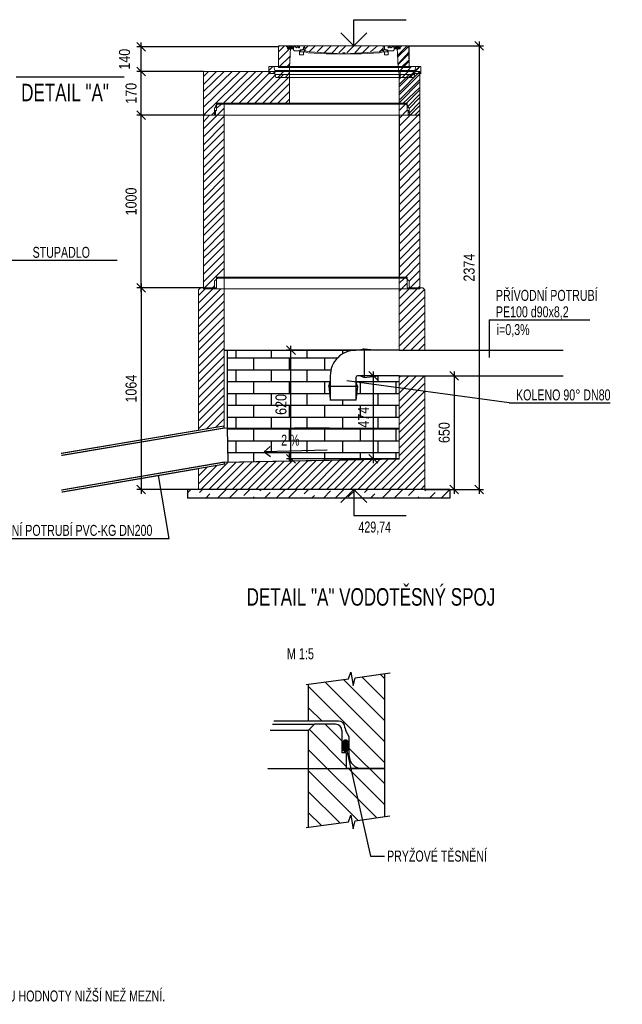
# Model space of a CAD drawing. Header units: millimetres. Extents: x 1 to 467423, y 3 to 105000.
# Tile 5 of 40: x 286337 to 289783, y 67142 to 72773. Entities that reach past the tile are written whole.
import ezdxf

# ---------------------------------------------------------------- set-up
doc = ezdxf.new("R2010")
doc.units = ezdxf.units.MM
doc.linetypes.add('DASHED', pattern=[0.75, 0.5, -0.25])
doc.layers.get('Defpoints').update_dxf_attribs({"color": 6, "lineweight": 5})
doc.layers.add('KOTY', color=7, linetype='Continuous')
doc.layers.add('Popis', color=9, linetype='Continuous', lineweight=9)
doc.layers.add('SRAFY', color=7, linetype='Continuous', lineweight=20)
doc.styles.add('ROMANS', font='ARIALN.TTF')
doc.dimstyles.new('STAVEB', dxfattribs={"dimscale": 25, "dimtxt": 2.5, "dimasz": 2, "dimexe": 1, "dimexo": 0, "dimgap": 1, "dimtad": 1, "dimdec": 0, "dimzin": 0, "dimdsep": 46, "dimtxsty": 'ROMANS', "dimblk1": 'OBLIQUE', "dimblk2": 'OBLIQUE', "dimsah": 1, "dimcen": 0, "dimdle": 1, "dimadec": 0, "dimazin": 0, "dimtfac": 0.09, "dimtdec": 0, "dimtmove": 2, "dimatfit": 3, "dimldrblk": 'OBLIQUE', "dimfxl": 1, "dimtolj": 1, "dimtzin": 0, "dimarcsym": 0})
pattern_1 = [(0, (42718.25, 4723.32), (0, 67.7418), []), (90, (42718.25, 4723.32), (-101.6, 67.7418), [67.7418, -67.7418])]

# ---------------------------------------------------------------- blocks, each defined once
blk = doc.blocks.new('_Oblique')
at = {"color": 0, "linetype": 'ByBlock', "lineweight": -2}
blk.add_line((-0.5, -0.5), (0.5, 0.5), dxfattribs=at)
blk = doc.blocks.new('*D51')
at = {"layer": 'Defpoints', "color": 0, "transparency": 16777216}
for p in [(288653.7, 70736.6), (288653.7, 70086.8), (288821.6, 70086.8)]:
    blk.add_point(p, dxfattribs=at)
at = {"layer": 'KOTY', "color": 0, "lineweight": -2, "transparency": 16777216}
for p, q in [((288653.7, 70736.6), (288846.6, 70736.6)), ((288821.6, 70761.6), (288821.6, 70061.8)), ((288653.7, 70086.8), (288846.6, 70086.8))]:
    blk.add_line(p, q, dxfattribs=at)
at = {"layer": 'KOTY', "color": 0, "lineweight": -2, "transparency": 16777216, "xscale": 50, "yscale": 50, "zscale": 50}
for p, rotation in [((288821.6, 70736.6), 90), ((288821.6, 70086.8), 270)]:
    blk.add_blockref('_Oblique', p, dxfattribs=dict(at, rotation=rotation))
at = {"layer": 'KOTY', "color": 0, "transparency": 16777216, "insert": (288764.7, 70411.7), "char_height": 62.5, "attachment_point": 5, "rotation": 90, "style": 'ROMANS'}
blk.add_mtext('\\A1;650', dxfattribs=at)
blk = doc.blocks.new('*D52')
at = {"layer": 'Defpoints', "color": 0, "transparency": 16777216}
for p in [(288563.3, 72623.5), (288653.7, 70086.8), (288963.9, 70086.8)]:
    blk.add_point(p, dxfattribs=at)
at = {"layer": 'KOTY', "color": 0, "lineweight": -2, "transparency": 16777216}
for p, q in [((288963.9, 72648.5), (288963.9, 70061.8)), ((288563.3, 72623.5), (288988.9, 72623.5)), ((288653.7, 70086.8), (288988.9, 70086.8))]:
    blk.add_line(p, q, dxfattribs=at)
at = {"layer": 'KOTY', "color": 0, "lineweight": -2, "transparency": 16777216, "xscale": 50, "yscale": 50, "zscale": 50}
for p, rotation in [((288963.9, 72623.5), 90), ((288963.9, 70086.8), 270)]:
    blk.add_blockref('_Oblique', p, dxfattribs=dict(at, rotation=rotation))
at = {"layer": 'KOTY', "color": 0, "transparency": 16777216, "insert": (288907, 71355.2), "char_height": 62.5, "attachment_point": 5, "rotation": 90, "style": 'ROMANS'}
blk.add_mtext('\\A1;2374', dxfattribs=at)
blk = doc.blocks.new('*D53')
at = {"layer": 'Defpoints', "color": 0, "transparency": 16777216}
for p in [(287388.2, 71239.3), (287030.7, 70086.8), (287388.2, 70086.8)]:
    blk.add_point(p, dxfattribs=at)
at = {"layer": 'KOTY', "color": 0, "lineweight": -2, "transparency": 16777216}
for p, q in [((287388.2, 71239.3), (287005.7, 71239.3)), ((287030.7, 71264.3), (287030.7, 70061.8)), ((287388.2, 70086.8), (287005.7, 70086.8))]:
    blk.add_line(p, q, dxfattribs=at)
at = {"layer": 'KOTY', "color": 0, "lineweight": -2, "transparency": 16777216, "xscale": 50, "yscale": 50, "zscale": 50}
for p, rotation in [((287030.7, 71239.3), 90), ((287030.7, 70086.8), 270)]:
    blk.add_blockref('_Oblique', p, dxfattribs=dict(at, rotation=rotation))
at = {"layer": 'KOTY', "color": 0, "transparency": 16777216, "insert": (286973.8, 70663.1), "char_height": 62.5, "attachment_point": 5, "rotation": 90, "style": 'ROMANS'}
blk.add_mtext('\\A1;1064', dxfattribs=at)
blk = doc.blocks.new('*D54')
at = {"layer": 'Defpoints', "color": 0, "transparency": 16777216}
for p in [(287030.7, 72228), (287398.4, 72228), (287388.2, 71239.3)]:
    blk.add_point(p, dxfattribs=at)
at = {"layer": 'KOTY', "color": 0, "lineweight": -2, "transparency": 16777216}
for p, q in [((287030.7, 71214.3), (287030.7, 72253)), ((287398.4, 72228), (287005.7, 72228)), ((287388.2, 71239.3), (287005.7, 71239.3))]:
    blk.add_line(p, q, dxfattribs=at)
at = {"layer": 'KOTY', "color": 0, "lineweight": -2, "transparency": 16777216, "xscale": 50, "yscale": 50, "zscale": 50}
for p, rotation in [((287030.7, 72228), 90), ((287030.7, 71239.3), 270)]:
    blk.add_blockref('_Oblique', p, dxfattribs=dict(at, rotation=rotation))
at = {"layer": 'KOTY', "color": 0, "transparency": 16777216, "insert": (286973.8, 71733.7), "char_height": 62.5, "attachment_point": 5, "rotation": 90, "style": 'ROMANS'}
blk.add_mtext('\\A1;1000', dxfattribs=at)
blk = doc.blocks.new('*D55')
at = {"layer": 'Defpoints', "color": 0, "transparency": 16777216}
for p in [(287030.7, 72476.6), (287388.2, 72476.6), (287398.4, 72228)]:
    blk.add_point(p, dxfattribs=at)
at = {"layer": 'KOTY', "color": 0, "lineweight": -2, "transparency": 16777216}
for p, q in [((287030.7, 72203), (287030.7, 72501.6)), ((287388.2, 72476.6), (287005.7, 72476.6)), ((287398.4, 72228), (287005.7, 72228))]:
    blk.add_line(p, q, dxfattribs=at)
at = {"layer": 'KOTY', "color": 0, "lineweight": -2, "transparency": 16777216, "xscale": 50, "yscale": 50, "zscale": 50}
for p, rotation in [((287030.7, 72476.6), 90), ((287030.7, 72228), 270)]:
    blk.add_blockref('_Oblique', p, dxfattribs=dict(at, rotation=rotation))
at = {"layer": 'KOTY', "color": 0, "transparency": 16777216, "insert": (286973.8, 72352.3), "char_height": 62.5, "attachment_point": 5, "rotation": 90, "style": 'ROMANS'}
blk.add_mtext('\\A1;170', dxfattribs=at)
blk = doc.blocks.new('*D56')
at = {"layer": 'Defpoints', "color": 0, "transparency": 16777216}
for p in [(287030.7, 72617.8), (287817.6, 72617.8), (287388.2, 72476.6)]:
    blk.add_point(p, dxfattribs=at)
at = {"layer": 'KOTY', "color": 0, "lineweight": -2, "transparency": 16777216}
for p, q in [((287817.6, 72617.8), (287005.7, 72617.8)), ((287030.7, 72451.6), (287030.7, 72642.8)), ((287388.2, 72476.6), (287005.7, 72476.6))]:
    blk.add_line(p, q, dxfattribs=at)
at = {"layer": 'KOTY', "color": 0, "lineweight": -2, "transparency": 16777216, "xscale": 50, "yscale": 50, "zscale": 50}
for p, rotation in [((287030.7, 72617.8), 90), ((287030.7, 72476.6), 270)]:
    blk.add_blockref('_Oblique', p, dxfattribs=dict(at, rotation=rotation))
at = {"layer": 'KOTY', "color": 0, "transparency": 16777216, "insert": (286936.3, 72547.2), "char_height": 62.5, "attachment_point": 5, "rotation": 90, "style": 'ROMANS'}
blk.add_mtext('\\A1;140', dxfattribs=at)
blk = doc.blocks.new('*D57')
at = {"layer": 'Defpoints', "color": 0, "transparency": 16777216}
for p in [(287888.1, 70883.3), (288506.8, 70883.3), (288506.8, 70262.3)]:
    blk.add_point(p, dxfattribs=at)
at = {"layer": 'KOTY', "color": 0, "lineweight": -2, "transparency": 16777216}
for p, q in [((287888.1, 70237.3), (287888.1, 70908.3)), ((288506.8, 70883.3), (287863.1, 70883.3)), ((288506.8, 70262.3), (287863.1, 70262.3))]:
    blk.add_line(p, q, dxfattribs=at)
at = {"layer": 'KOTY', "color": 0, "lineweight": -2, "transparency": 16777216, "xscale": 50, "yscale": 50, "zscale": 50}
for p, rotation in [((287888.1, 70883.3), 90), ((287888.1, 70262.3), 270)]:
    blk.add_blockref('_Oblique', p, dxfattribs=dict(at, rotation=rotation))
at = {"layer": 'KOTY', "color": 0, "transparency": 16777216, "insert": (287831.2, 70572.8), "char_height": 62.5, "attachment_point": 5, "rotation": 90, "style": 'ROMANS'}
blk.add_mtext('\\A1;620', dxfattribs=at)
blk = doc.blocks.new('*D58')
at = {"layer": 'Defpoints', "color": 0, "transparency": 16777216}
for p in [(288506.8, 70736.6), (288358.9, 70262.3), (288506.8, 70262.3)]:
    blk.add_point(p, dxfattribs=at)
at = {"layer": 'KOTY', "color": 0, "lineweight": -2, "transparency": 16777216}
for p, q in [((288506.8, 70736.6), (288333.9, 70736.6)), ((288358.9, 70761.6), (288358.9, 70237.3)), ((288506.8, 70262.3), (288333.9, 70262.3))]:
    blk.add_line(p, q, dxfattribs=at)
at = {"layer": 'KOTY', "color": 0, "lineweight": -2, "transparency": 16777216, "xscale": 50, "yscale": 50, "zscale": 50}
for p, rotation in [((288358.9, 70736.6), 90), ((288358.9, 70262.3), 270)]:
    blk.add_blockref('_Oblique', p, dxfattribs=dict(at, rotation=rotation))
at = {"layer": 'KOTY', "color": 0, "transparency": 16777216, "insert": (288302.6, 70499.5), "char_height": 62.5, "attachment_point": 5, "rotation": 90, "style": 'ROMANS'}
blk.add_mtext('\\A1;474', dxfattribs=at)
blk = doc.blocks.new('*X25')
at = {"color": 0}
for p, q in [((203.1, 7948.6), (253.1, 7998.6)), ((286.2, 7964.4), (320.5, 7998.6)), ((337.8, 7948.6), (345.2, 7955.9)), ((362, 7972.8), (362, 7972.8)), ((378.9, 7989.6), (387.8, 7998.6)), ((405.2, 7948.6), (437.8, 7981.2)), ((454.6, 7998), (454.6, 7998)), ((472.5, 7948.6), (522.5, 7998.6)), ((539.9, 7948.6), (589.9, 7998.6)), ((614.6, 7955.9), (614.6, 7955.9)), ((631.4, 7972.8), (657.2, 7998.6)), ((674.6, 7948.6), (690.4, 7964.4)), ((707.2, 7981.2), (707.2, 7981.2)), ((724, 7998), (724.6, 7998.6)), ((742, 7948.6), (783, 7989.6)), ((809.3, 7948.6), (859.3, 7998.6)), ((884, 7955.9), (926.7, 7998.6)), ((959.8, 7964.4), (959.8, 7964.4)), ((976.6, 7981.2), (994, 7998.6)), ((1011.4, 7948.6), (1035.5, 7972.8)), ((1052.4, 7989.6), (1052.4, 7989.6)), ((1078.7, 7948.6), (1128.1, 7998)), ((1146.1, 7948.6), (1196.1, 7998.6)), ((1229.2, 7964.4), (1263.4, 7998.6)), ((1280.8, 7948.6), (1288.1, 7955.9)), ((1304.9, 7972.8), (1304.9, 7972.8)), ((1321.8, 7989.6), (1330.8, 7998.6)), ((1348.1, 7948.6), (1380.7, 7981.2)), ((1397.6, 7998), (1397.6, 7998)), ((1415.5, 7948.6), (1465.5, 7998.6)), ((1482.8, 7948.6), (1532.8, 7998.6)), ((1557.5, 7955.9), (1557.5, 7955.9)), ((1574.4, 7972.8), (1600.2, 7998.6)), ((1617.5, 7948.6), (1633.3, 7964.4)), ((1650.1, 7981.2), (1650.1, 7981.2)), ((1667, 7998), (1667.5, 7998.6)), ((1684.9, 7948.6), (1687.4, 7951.1)), ((2793.4, 7979.5), (2812.5, 7998.6)), ((2845.6, 7964.4), (2845.6, 7964.4)), ((2862.5, 7981.2), (2879.9, 7998.6)), ((2897.2, 7948.6), (2921.4, 7972.8)), ((2938.2, 7989.6), (2938.2, 7989.6)), ((2964.6, 7948.6), (3014, 7998)), ((3031.9, 7948.6), (3081.9, 7998.6)), ((3115, 7964.4), (3149.3, 7998.6)), ((3166.6, 7948.6), (3174, 7955.9)), ((3190.8, 7972.8), (3190.8, 7972.8)), ((3207.6, 7989.6), (3216.6, 7998.6)), ((3234, 7948.6), (3266.6, 7981.2)), ((3283.4, 7998), (3283.4, 7998)), ((3301.3, 7948.6), (3351.3, 7998.6)), ((3368.7, 7948.6), (3418.7, 7998.6)), ((3443.4, 7955.9), (3443.4, 7955.9)), ((3460.2, 7972.8), (3486, 7998.6)), ((3503.4, 7948.6), (3519.1, 7964.4)), ((3536, 7981.2), (3536, 7981.2)), ((3552.8, 7998), (3553.4, 7998.6)), ((3570.7, 7948.6), (3611.7, 7989.6)), ((3638.1, 7948.6), (3688.1, 7998.6)), ((3712.8, 7955.9), (3755.4, 7998.6)), ((3788.5, 7964.4), (3788.5, 7964.4)), ((3805.4, 7981.2), (3822.8, 7998.6)), ((3840.1, 7948.6), (3864.3, 7972.8)), ((3881.2, 7989.6), (3881.2, 7989.6)), ((3907.5, 7948.6), (3956.9, 7998)), ((3974.8, 7948.6), (4024.8, 7998.6)), ((4058, 7964.4), (4092.2, 7998.6)), ((4109.5, 7948.6), (4116.9, 7955.9)), ((4133.7, 7972.8), (4133.7, 7972.8)), ((4150.6, 7989.6), (4159.5, 7998.6)), ((4176.9, 7948.6), (4209.5, 7981.2)), ((4226.3, 7998), (4226.3, 7998)), ((4244.3, 7948.6), (4293.7, 7998))]:
    blk.add_line(p, q, dxfattribs=at)

msp = doc.modelspace()

# ---------------------------------------------------------------- hatches: boundary and pattern name
h = msp.add_hatch()
h.set_pattern_fill('ANSI31', color=256, scale=10)
h.set_pattern_definition([(45, (42718.25, 4723.323), (-22.4506403, 22.4506403), [])])
h.paths.add_polyline_path([(287506.851, 71233.69), (287444.706, 71233.69), (287388.211, 71233.69), (287388.211, 71239.34), (287371.262, 71239.34), (287359.963, 71228.041), (287359.963, 70424.533), (287506.851, 70449.274)])
h.paths.add_polyline_path([(288653.708, 70736.614), (288506.82, 70736.614), (288506.82, 70262.309), (287506.793, 70242.308), (287508.822, 70230.481), (287359.963, 70204.936), (287359.963, 70086.834), (288653.708, 70086.834)])
h.paths.add_polyline_path([(288653.708, 71228.041), (288642.409, 71239.34), (288625.46, 71239.34), (288625.46, 71233.69), (288568.965, 71233.69), (288506.82, 71233.69), (288506.82, 70883.336), (288653.708, 70883.336)])
h.paths.add_polyline_path([(288625.46, 72465.29), (288631.11, 72465.29), (288631.11, 72504.837), (288563.315, 72504.837), (288561.517, 72623.477), (288512.469, 72623.477), (288512.469, 72612.178), (288495.521, 72612.178), (288495.803, 72606.528), (288501.17, 72499.187), (288506.82, 72459.64), (288506.82, 71301.485), (288540.717, 71301.485), (288546.367, 71301.485), (288552.016, 71301.485), (288552.016, 71295.835), (288552.016, 71290.186), (288557.666, 71284.536), (288563.315, 71278.887), (288563.315, 71273.237), (288563.315, 71250.639), (288567.082, 71239.34), (288625.46, 71239.34)])
h.paths.add_polyline_path([(288568.965, 72228.009), (288563.315, 72228.009), (288557.666, 72233.659), (288557.666, 72250.607), (288552.016, 72256.257), (288552.016, 72278.855), (288552.016, 72284.505), (288557.666, 72278.855), (288557.666, 72273.206), (288563.315, 72267.556), (288563.315, 72244.958)], flags=16)
h.paths.add_polyline_path([(288512.469, 72442.692), (288512.469, 72482.239), (288563.315, 72482.239), (288523.768, 72442.692)], flags=16)
h.paths.add_polyline_path([(288552.016, 71290.186), (288546.367, 71295.835), (288506.82, 71295.835), (288506.82, 71233.69), (288568.965, 71233.69), (288567.082, 71239.34), (288552.016, 71239.34)])
at = {"true_color": 0x939598}
h = msp.add_hatch(dxfattribs=at)
h.set_pattern_fill('AR-BRSTD', color=252)
h.set_pattern_definition(pattern_1)
edge = h.paths.add_edge_path()
edge.add_arc((288259.188, 70736.614), 146.722, 90, 180, ccw=False)
edge.add_line((288259.188, 70883.336), (287522.575, 70883.336))
edge.add_line((287522.575, 70883.336), (287522.575, 70437.105))
edge.add_line((287522.575, 70437.105), (287907.969, 70437.105))
edge.add_line((287907.969, 70437.105), (288105.703, 70437.105))
edge.add_line((288105.703, 70437.105), (288506.82, 70437.105))
edge.add_line((288506.82, 70437.105), (288506.82, 70736.614))
edge.add_line((288506.82, 70736.614), (288387.605, 70736.614))
edge.add_line((288387.605, 70736.614), (288307.158, 70726.775))
edge.add_line((288307.158, 70726.775), (288282.659, 70736.614))
edge.add_line((288282.659, 70736.614), (288268.391, 70736.614))
edge.add_ellipse((288268.391, 70727.411), major_axis=(-6.508, 6.508), ratio=1, start_angle=-45, end_angle=45)
edge.add_line((288259.188, 70727.411), (288259.188, 70702.65))
edge.add_line((288259.188, 70702.65), (288269.026, 70678.15))
edge.add_line((288269.026, 70678.15), (288259.188, 70597.703))
edge.add_line((288259.188, 70597.703), (288112.466, 70597.703))
edge.add_line((288112.466, 70597.703), (288112.466, 70602.305))
edge.add_line((288112.466, 70602.305), (288104.684, 70678.15))
edge.add_line((288104.684, 70678.15), (288112.466, 70702.65))
edge.add_line((288112.466, 70702.65), (288112.466, 70736.614))
h.paths.add_polyline_path([(287895.944, 70497.959), (287895.944, 70648.666), (287765.828, 70648.666), (287765.828, 70497.959)], flags=24)
h.paths.add_polyline_path([(288367.865, 70425.472), (288367.865, 70576.179), (288237.749, 70576.179), (288237.749, 70425.472)], flags=9)
h = msp.add_hatch(dxfattribs=at)
h.set_pattern_fill('AR-BRSTD', color=252)
h.set_pattern_definition(pattern_1)
h.paths.add_polyline_path([(288506.82, 70437.105), (288105.703, 70437.105), (287907.969, 70437.105), (287522.575, 70437.105), (287526.463, 70242.701), (288506.82, 70262.309)])
h.paths.add_polyline_path([(287815.293, 70318.383), (287953.1, 70318.383), (287953.1, 70417.185), (287815.293, 70417.185)], flags=24)
at = {"layer": 'SRAFY'}
h = msp.add_hatch(dxfattribs=at)
h.set_pattern_fill('ANSI31', color=256, scale=679.921316, angle=90, style=0)
h.set_pattern_definition([(135, (280170.25, 58988.53), (-60.0971, -60.0971), [])])
h.paths.add_polyline_path([(288196.207, 68725.704), (288201.321, 68705.314), (288221.59, 68671.311), (288221.59, 68562.523, 0.41421356), (288294.115, 68489.998), (288422.157, 68489.998), (288422.157, 69032.876), (288255.906, 69009.675), (288243.788, 68964.615), (288229.705, 69040.961), (288217.619, 69004.332), (287987.008, 68972.15), (287987.008, 68761.967), (288159.944, 68761.967, -0.41421356)])
h.paths.add_polyline_path([(288204.582, 68489.998), (288204.582, 68580.654), (288179.199, 68580.654), (288179.199, 68707.573, 0.41421356), (288142.936, 68743.835), (288023.27, 68743.835), (287987.008, 68707.573), (287987.008, 68489.998)], flags=16)
h.paths.add_polyline_path([(287987.008, 68154.007), (288217.619, 68186.19), (288229.705, 68222.818), (288243.788, 68146.473), (288255.906, 68191.533), (288422.157, 68214.733), (288422.157, 68489.998), (288204.582, 68489.998), (287987.008, 68489.998)])

# ---------------------------------------------------------------- linework, layer by layer
at = {"color": 5, "lineweight": 0}
for p, q in [((287817.576, 72623.477), (287862.772, 72623.477)), ((288190.446, 72623.477), (287817.576, 72623.477)), ((287817.576, 72623.477), (287817.576, 72499.187)), ((287823.226, 72623.477), (287817.576, 72617.827)), ((287817.576, 72617.827), (287817.576, 72617.827)), ((287817.576, 72617.827), (287817.576, 72617.827)), ((287834.525, 72623.477), (287823.226, 72623.477)), ((287834.525, 72623.477), (287862.772, 72623.477)), ((287868.422, 72623.477), (287862.772, 72623.477)), ((287862.772, 72623.477), (287862.772, 72623.477)), ((287862.772, 72617.827), (287862.772, 72623.477)), ((287868.422, 72617.827), (287862.772, 72617.827)), ((287868.422, 72617.827), (287868.422, 72623.477)), ((287868.422, 72617.827), (287868.422, 72606.528)), ((287868.422, 72617.827), (287868.422, 72612.178)), ((287868.422, 72617.827), (287874.071, 72612.178)), ((287868.422, 72612.178), (287885.371, 72612.178)), ((287868.422, 72606.528), (287885.371, 72606.528)), ((287874.071, 72612.178), (287874.071, 72617.827)), ((287879.721, 72617.827), (287874.071, 72617.827)), ((287874.071, 72612.178), (287874.071, 72612.178)), ((287874.071, 72612.178), (287874.071, 72612.178)), ((287874.071, 72612.178), (287874.071, 72612.178)), ((287874.071, 72612.178), (287874.071, 72612.178)), ((287879.721, 72617.827), (287879.721, 72617.827)), ((287879.721, 72617.827), (287896.67, 72617.827)), ((287885.371, 72612.178), (287879.721, 72499.187)), ((287885.371, 72612.178), (287896.67, 72612.178)), ((287896.67, 72606.528), (287885.371, 72606.528)), ((287885.371, 72606.528), (287885.371, 72606.528)), ((287896.67, 72612.178), (287896.67, 72617.827)), ((287896.67, 72617.827), (287896.67, 72617.827)), ((287896.67, 72612.178), (287902.319, 72600.879)), ((287902.319, 72606.528), (287896.67, 72612.178)), ((287896.67, 72612.178), (287896.67, 72612.178)), ((287896.67, 72606.528), (287896.67, 72606.528)), ((287896.67, 72606.528), (287902.319, 72606.528)), ((287902.319, 72617.827), (287902.319, 72600.879)), ((287907.969, 72617.827), (287902.319, 72617.827)), ((287902.319, 72617.827), (287902.319, 72617.827)), ((287902.319, 72600.879), (287902.319, 72600.879)), ((287902.319, 72600.879), (287907.969, 72595.229)), ((287902.319, 72600.879), (287902.319, 72600.879)), ((287902.319, 72600.879), (287907.969, 72595.229)), ((287907.969, 72617.827), (287913.618, 72617.827)), ((287907.969, 72617.827), (287907.969, 72617.827)), ((287907.969, 72595.229), (287936.216, 72595.229)), ((287907.969, 72595.229), (287936.216, 72595.229)), ((287907.969, 72595.229), (287907.969, 72595.229)), ((287907.969, 72595.229), (287907.969, 72595.229)), ((287913.618, 72617.827), (287919.268, 72612.178)), ((287919.268, 72612.178), (287924.917, 72617.827)), ((287924.917, 72617.827), (287930.567, 72617.827)), ((287930.567, 72617.827), (287930.567, 72617.827)), ((287930.567, 72617.827), (287930.567, 72617.827)), ((287930.567, 72617.827), (287930.567, 72617.827)), ((287930.567, 72617.827), (287930.567, 72612.178)), ((287930.567, 72612.178), (287930.567, 72612.178)), ((287930.567, 72612.178), (287936.216, 72612.178)), ((287936.216, 72623.477), (287936.216, 72617.827)), ((287936.216, 72612.178), (287936.216, 72617.827)), ((287936.216, 72595.229), (287941.866, 72600.879)), ((287936.216, 72595.229), (287958.815, 72600.879)), ((287936.216, 72595.229), (287936.216, 72572.631)), ((287936.216, 72595.229), (287941.866, 72589.58)), ((287941.866, 72600.879), (287953.165, 72600.879)), ((287953.165, 72600.879), (287958.815, 72606.528)), ((287964.464, 72617.827), (287958.815, 72623.477)), ((287958.815, 72612.178), (287964.464, 72617.827)), ((287958.815, 72606.528), (287958.815, 72612.178)), ((287964.464, 72600.879), (287958.815, 72600.879)), ((287964.464, 72623.477), (287970.114, 72595.229)), ((287964.464, 72600.879), (287964.464, 72589.58)), ((287964.464, 72600.879), (287964.464, 72600.879)), ((287964.464, 72600.879), (287964.464, 72600.879)), ((287970.114, 72595.229), (287992.712, 72589.58)), ((287970.114, 72595.229), (287970.114, 72595.229)), ((287970.114, 72595.229), (287970.114, 72595.229)), ((288410.778, 72595.229), (288393.829, 72589.58)), ((288416.427, 72623.477), (288410.778, 72595.229)), ((288410.778, 72595.229), (288410.778, 72595.229)), ((288410.778, 72595.229), (288410.778, 72595.229)), ((288416.427, 72600.879), (288416.427, 72589.58)), ((288422.077, 72600.879), (288416.427, 72600.879)), ((288416.427, 72600.879), (288416.427, 72600.879)), ((288416.427, 72600.879), (288416.427, 72600.879)), ((288422.077, 72623.477), (288422.077, 72617.827)), ((288422.077, 72617.827), (288422.077, 72612.178)), ((288422.077, 72612.178), (288422.077, 72606.528)), ((288422.077, 72606.528), (288427.726, 72600.879)), ((288444.675, 72595.229), (288422.077, 72600.879)), ((288427.726, 72600.879), (288439.025, 72600.879)), ((288439.025, 72600.879), (288444.675, 72595.229)), ((288444.675, 72595.229), (288439.025, 72589.58)), ((288444.675, 72623.477), (288444.675, 72617.827)), ((288444.675, 72617.827), (288444.675, 72612.178)), ((288444.675, 72612.178), (288450.324, 72612.178)), ((288444.675, 72595.229), (288444.675, 72572.631)), ((288472.923, 72595.229), (288444.675, 72595.229)), ((288472.923, 72595.229), (288444.675, 72595.229)), ((288450.324, 72617.827), (288455.974, 72617.827)), ((288450.324, 72617.827), (288450.324, 72617.827)), ((288450.324, 72617.827), (288450.324, 72617.827)), ((288450.324, 72617.827), (288450.324, 72617.827)), ((288450.324, 72612.178), (288450.324, 72617.827)), ((288450.324, 72612.178), (288450.324, 72612.178)), ((288455.974, 72617.827), (288461.624, 72612.178)), ((288461.624, 72612.178), (288467.273, 72617.827)), ((288467.273, 72617.827), (288472.923, 72617.827)), ((288478.572, 72617.827), (288472.923, 72617.827)), ((288472.923, 72617.827), (288472.923, 72617.827)), ((288472.923, 72595.229), (288478.572, 72600.879)), ((288472.923, 72595.229), (288478.572, 72600.879)), ((288472.923, 72595.229), (288472.923, 72595.229)), ((288472.923, 72595.229), (288472.923, 72595.229)), ((288478.572, 72617.827), (288478.572, 72617.827)), ((288478.572, 72617.827), (288478.572, 72600.879)), ((288484.222, 72612.178), (288478.572, 72600.879)), ((288484.222, 72612.178), (288478.572, 72606.528)), ((288478.572, 72606.528), (288484.222, 72606.528)), ((288478.572, 72600.879), (288478.572, 72600.879)), ((288478.572, 72600.879), (288478.572, 72600.879)), ((288501.17, 72617.827), (288484.222, 72617.827)), ((288484.222, 72617.827), (288484.222, 72617.827)), ((288484.222, 72617.827), (288484.222, 72612.178)), ((288484.222, 72612.178), (288484.222, 72612.178)), ((288495.521, 72612.178), (288484.222, 72612.178)), ((288484.222, 72606.528), (288495.521, 72606.528)), ((288484.222, 72606.528), (288484.222, 72606.528)), ((288495.521, 72612.178), (288501.17, 72499.187)), ((288512.469, 72612.178), (288495.521, 72612.178)), ((288512.469, 72606.528), (288495.521, 72606.528)), ((288495.521, 72606.528), (288495.521, 72606.528)), ((288506.82, 72617.827), (288501.17, 72617.827)), ((288501.17, 72617.827), (288501.17, 72617.827)), ((288506.82, 72612.178), (288506.82, 72617.827)), ((288506.82, 72612.178), (288506.82, 72612.178)), ((288506.82, 72612.178), (288506.82, 72612.178)), ((288506.82, 72612.178), (288506.82, 72612.178)), ((288512.469, 72612.178), (288506.82, 72612.178)), ((288518.119, 72623.477), (288512.469, 72623.477)), ((288512.469, 72623.477), (288512.469, 72617.827)), ((288512.469, 72617.827), (288512.469, 72606.528)), ((288512.469, 72617.827), (288512.469, 72612.178)), ((288512.469, 72617.827), (288512.469, 72612.178)), ((288518.119, 72617.827), (288512.469, 72617.827)), ((288518.119, 72623.477), (288518.119, 72617.827)), ((288518.119, 72623.477), (288518.119, 72623.477)), ((288546.367, 72623.477), (288557.666, 72623.477)), ((288563.315, 72617.827), (288557.666, 72623.477)), ((288563.315, 72623.477), (288563.315, 72499.187)), ((288563.315, 72617.827), (288563.315, 72617.827)), ((288563.315, 72617.827), (288563.315, 72617.827)), ((287936.216, 72572.631), (287958.815, 72572.631)), ((287941.866, 72589.58), (287964.464, 72589.58)), ((287958.815, 72572.631), (287958.815, 72589.58)), ((287964.464, 72589.58), (287987.062, 72583.93)), ((287987.062, 72583.93), (288088.754, 72578.281)), ((287992.712, 72589.58), (288088.754, 72583.93)), ((288088.754, 72583.93), (288184.796, 72578.281)), ((288088.754, 72578.281), (288190.446, 72578.281)), ((288184.796, 72578.281), (288184.796, 72583.93)), ((288184.796, 72583.93), (288190.446, 72583.93)), ((288196.095, 72583.93), (288190.446, 72583.93)), ((288190.446, 72578.281), (288292.137, 72578.281)), ((288196.095, 72578.281), (288196.095, 72583.93)), ((288292.137, 72583.93), (288196.095, 72578.281)), ((288393.829, 72589.58), (288292.137, 72583.93)), ((288393.829, 72583.93), (288292.137, 72578.281)), ((288416.427, 72589.58), (288393.829, 72583.93)), ((288439.025, 72589.58), (288416.427, 72589.58)), ((288422.077, 72572.631), (288422.077, 72589.58)), ((288444.675, 72572.631), (288422.077, 72572.631)), ((287761.081, 72504.837), (287761.081, 72482.239)), ((287761.081, 72504.837), (287761.081, 72482.239)), ((287789.328, 72504.837), (287761.081, 72504.837)), ((287761.081, 72482.239), (287761.081, 72465.29)), ((287794.978, 72482.239), (287789.328, 72504.837)), ((287817.576, 72499.187), (288190.446, 72499.187)), ((287840.174, 72504.837), (287868.422, 72504.837)), ((287840.174, 72482.239), (288196.095, 72482.239)), ((287879.721, 72482.239), (287879.721, 72442.692)), ((288512.469, 72504.837), (288535.068, 72504.837)), ((288597.212, 72482.239), (288512.469, 72482.239)), ((288512.469, 72482.239), (288512.469, 72442.692)), ((288535.068, 72504.837), (288546.367, 72504.837)), ((288546.367, 72504.837), (288602.862, 72504.837)), ((288597.212, 72482.239), (288602.862, 72504.837)), ((288602.862, 72504.837), (288631.11, 72504.837)), ((288631.11, 72504.837), (288631.11, 72482.239)), ((288631.11, 72504.837), (288631.11, 72482.239)), ((288631.11, 72465.29), (288631.11, 72482.239)), ((287794.978, 72476.589), (287388.211, 72476.589)), ((287388.211, 72228.009), (287388.211, 72476.589)), ((287794.978, 72465.29), (287761.081, 72465.29)), ((287794.978, 72476.589), (288597.212, 72476.589)), ((287794.978, 72459.64), (287794.978, 72476.589)), ((287800.627, 72442.692), (287794.978, 72465.29)), ((287879.721, 72459.64), (287794.978, 72459.64)), ((287879.721, 72459.64), (288506.82, 72459.64)), ((287879.721, 72459.64), (287879.721, 72295.804)), ((288196.095, 72442.692), (287879.721, 72442.692)), ((288506.82, 72459.64), (288591.563, 72459.64)), ((288506.82, 72459.64), (288506.82, 72295.804)), ((288512.469, 72442.692), (288591.563, 72442.692)), ((288591.563, 72459.64), (288597.212, 72476.589)), ((288591.563, 72442.692), (288597.212, 72465.29)), ((288597.212, 72476.589), (288625.46, 72476.589)), ((288597.212, 72465.29), (288631.11, 72465.29)), ((288625.46, 72476.589), (288625.46, 72295.804)), ((287456.006, 72273.206), (287450.356, 72267.556)), ((287450.356, 72267.556), (287450.356, 72244.958)), ((287450.356, 72267.556), (287450.356, 72267.556)), ((287456.006, 72278.855), (287461.655, 72284.505)), ((287456.006, 72273.206), (287456.006, 72278.855)), ((287456.006, 72273.206), (287456.006, 72273.206)), ((287456.006, 72256.257), (287456.006, 72250.607)), ((287456.006, 72250.607), (287461.655, 72256.257)), ((287456.006, 72256.257), (287456.006, 72250.607)), ((287467.305, 72295.804), (287461.655, 72295.804)), ((287461.655, 72295.804), (287461.655, 72290.154)), ((287467.305, 72290.154), (287461.655, 72284.505)), ((287461.655, 72290.154), (287461.655, 72290.154)), ((287461.655, 72290.154), (287461.655, 72284.505)), ((287461.655, 72284.505), (287461.655, 72278.855)), ((287461.655, 72284.505), (287461.655, 72284.505)), ((287461.655, 72278.855), (287461.655, 72256.257)), ((287461.655, 72256.257), (287461.655, 72256.257)), ((287461.655, 72256.257), (287461.655, 72256.257)), ((287472.954, 72295.804), (287467.305, 72295.804)), ((287472.954, 72290.154), (287467.305, 72290.154)), ((287506.851, 72295.804), (287472.954, 72295.804)), ((287506.851, 72290.154), (287472.954, 72290.154)), ((287506.851, 72295.804), (288009.66, 72295.804)), ((287506.851, 72290.154), (288009.66, 72290.154)), ((287506.851, 72290.154), (287506.851, 72182.813)), ((288506.82, 72295.804), (288009.66, 72295.804)), ((288506.82, 72290.154), (288009.66, 72290.154)), ((288506.82, 72295.804), (288540.717, 72295.804)), ((288506.82, 72290.154), (288540.717, 72290.154)), ((288546.367, 72295.804), (288540.717, 72295.804)), ((288546.367, 72290.154), (288540.717, 72290.154)), ((288552.016, 72295.804), (288546.367, 72295.804)), ((288552.016, 72284.505), (288546.367, 72290.154)), ((288552.016, 72290.154), (288552.016, 72295.804)), ((288552.016, 72284.505), (288552.016, 72290.154)), ((288552.016, 72290.154), (288552.016, 72290.154)), ((288552.016, 72278.855), (288552.016, 72284.505)), ((288552.016, 72284.505), (288552.016, 72284.505)), ((288552.016, 72284.505), (288557.666, 72278.855)), ((288552.016, 72278.855), (288552.016, 72256.257)), ((288552.016, 72256.257), (288552.016, 72256.257)), ((288552.016, 72256.257), (288552.016, 72256.257)), ((288552.016, 72256.257), (288557.666, 72250.607)), ((288557.666, 72278.855), (288557.666, 72273.206)), ((288563.315, 72267.556), (288557.666, 72273.206)), ((288557.666, 72273.206), (288557.666, 72273.206)), ((288557.666, 72250.607), (288557.666, 72256.257)), ((288557.666, 72250.607), (288557.666, 72256.257)), ((288563.315, 72267.556), (288563.315, 72267.556)), ((288563.315, 72267.556), (288563.315, 72244.958)), ((288625.46, 72295.804), (288625.46, 72228.009)), ((287393.861, 72228.009), (287388.211, 72222.36)), ((287444.706, 72228.009), (287388.211, 72228.009)), ((287388.211, 72222.36), (287388.211, 72182.813)), ((287444.706, 72228.009), (287393.861, 72228.009)), ((287444.706, 72228.009), (287450.356, 72228.009)), ((287444.706, 72228.009), (288568.965, 72228.009)), ((287444.706, 72228.009), (287444.706, 72228.009)), ((287444.706, 72228.009), (287444.706, 72228.009)), ((287444.706, 72228.009), (287450.356, 72228.009)), ((287450.356, 72244.958), (287450.356, 72228.009)), ((287450.356, 72228.009), (287450.356, 72228.009)), ((287450.356, 72228.009), (287456.006, 72228.009)), ((287456.006, 72250.607), (287456.006, 72233.659)), ((287456.006, 72250.607), (287456.006, 72250.607)), ((287456.006, 72250.607), (287456.006, 72250.607)), ((287456.006, 72228.009), (287456.006, 72233.659)), ((288557.666, 72250.607), (288557.666, 72233.659)), ((288557.666, 72250.607), (288557.666, 72250.607)), ((288557.666, 72250.607), (288557.666, 72250.607)), ((288557.666, 72233.659), (288563.315, 72228.009)), ((288563.315, 72244.958), (288568.965, 72228.009)), ((288563.315, 72228.009), (288563.315, 72228.009)), ((288563.315, 72228.009), (288563.315, 72228.009)), ((288563.315, 72228.009), (288568.965, 72228.009)), ((288568.965, 72228.009), (288619.811, 72228.009)), ((288568.965, 72228.009), (288568.965, 72228.009)), ((288568.965, 72228.009), (288568.965, 72228.009)), ((288568.965, 72228.009), (288568.965, 72228.009)), ((288568.965, 72228.009), (288625.46, 72228.009)), ((288619.811, 72228.009), (288625.46, 72222.36)), ((288625.46, 72233.659), (288625.46, 72233.659)), ((288625.46, 72222.36), (288625.46, 72182.813)), ((287388.211, 72182.813), (287388.211, 71939.883)), ((287506.851, 71939.883), (287506.851, 72182.813)), ((288625.46, 71939.883), (288625.46, 72182.813)), ((287388.211, 71939.883), (287388.211, 71442.723)), ((287506.851, 71442.723), (287506.851, 71939.883)), ((288625.46, 71939.883), (288625.46, 71442.723)), ((287388.211, 71442.723), (287388.211, 71233.69)), ((287506.851, 71442.723), (287506.851, 71301.485)), ((288625.46, 71442.723), (288625.46, 71233.69)), ((287467.305, 71301.485), (287461.655, 71301.485)), ((287461.655, 71301.485), (287461.655, 71295.835)), ((287461.655, 71295.835), (287461.655, 71290.186)), ((287472.954, 71301.485), (287467.305, 71301.485)), ((287506.851, 71301.485), (287472.954, 71301.485)), ((287506.851, 71301.485), (288009.66, 71301.485)), ((288506.82, 71301.485), (288009.66, 71301.485)), ((288506.82, 71301.485), (288540.717, 71301.485)), ((288546.367, 71301.485), (288540.717, 71301.485)), ((288552.016, 71301.485), (288546.367, 71301.485)), ((288552.016, 71295.835), (288552.016, 71301.485)), ((288552.016, 71290.186), (288552.016, 71295.835)), ((287456.006, 71284.536), (287450.356, 71278.887)), ((287450.356, 71278.887), (287450.356, 71273.237)), ((287450.356, 71273.237), (287450.356, 71250.639)), ((287450.356, 71250.639), (287450.356, 71233.69)), ((287456.006, 71284.536), (287461.655, 71290.186)), ((287456.006, 71284.536), (287456.006, 71284.536)), ((288552.016, 71290.186), (288557.666, 71284.536)), ((288557.666, 71284.536), (288557.666, 71284.536)), ((288563.315, 71278.887), (288557.666, 71284.536)), ((288563.315, 71273.237), (288563.315, 71278.887)), ((288563.315, 71273.237), (288563.315, 71250.639)), ((288563.315, 71250.639), (288568.965, 71233.69)), ((287444.706, 71233.69), (287388.211, 71233.69)), ((287444.706, 71233.69), (288568.965, 71233.69)), ((287444.706, 71233.69), (287444.706, 71233.69)), ((287444.706, 71233.69), (287450.356, 71233.69)), ((288568.965, 71233.69), (288625.46, 71233.69)), ((288568.965, 71233.69), (288568.965, 71233.69)), ((288568.965, 71233.69), (288568.965, 71233.69))]:
    msp.add_line(p, q, dxfattribs=at)
at = {"color": 251, "lineweight": 0}
for p, q in [((287817.576, 72589.58), (287851.473, 72623.477)), ((287817.576, 72544.383), (287879.721, 72606.528)), ((287970.114, 72606.528), (287987.062, 72623.477)), ((287992.712, 72589.58), (288026.609, 72623.477)), ((288037.908, 72589.58), (288071.805, 72623.477)), ((288077.455, 72583.93), (288117.002, 72623.477)), ((288122.651, 72583.93), (288162.198, 72623.477)), ((288162.198, 72583.93), (288201.745, 72623.477)), ((288207.394, 72583.93), (288246.941, 72623.477)), ((288252.591, 72583.93), (288292.137, 72623.477)), ((288297.787, 72583.93), (288337.334, 72623.477)), ((288342.983, 72589.58), (288382.53, 72623.477)), ((288393.829, 72589.58), (288416.427, 72612.178)), ((288495.521, 72566.982), (288552.016, 72623.477)), ((288495.521, 72606.528), (288495.521, 72606.528)), ((287817.576, 72499.187), (287885.371, 72566.982)), ((288501.17, 72521.785), (288563.315, 72589.58)), ((288518.119, 72499.187), (288563.315, 72544.383)), ((287761.081, 72482.239), (287783.679, 72504.837)), ((287783.679, 72465.29), (287806.277, 72482.239)), ((287811.926, 72442.692), (287851.473, 72482.239)), ((287862.772, 72499.187), (287879.721, 72521.785)), ((288512.469, 72476.589), (288518.119, 72482.239)), ((288523.768, 72442.692), (288563.315, 72482.239)), ((288568.965, 72442.692), (288625.46, 72504.837)), ((287388.211, 72228.009), (287642.44, 72476.589)), ((287388.211, 72273.206), (287597.244, 72476.589)), ((287388.211, 72318.402), (287552.048, 72476.589)), ((287388.211, 72363.598), (287506.851, 72476.589)), ((287388.211, 72403.145), (287461.655, 72476.589)), ((287388.211, 72448.341), (287416.459, 72476.589)), ((287501.202, 72295.804), (287687.637, 72476.589)), ((287546.398, 72295.804), (287727.183, 72476.589)), ((287591.594, 72295.804), (287772.38, 72476.589)), ((287636.791, 72295.804), (287800.627, 72459.64)), ((287681.987, 72295.804), (287845.824, 72459.64)), ((287727.183, 72295.804), (287879.721, 72448.341)), ((287857.123, 72442.692), (287879.721, 72470.939)), ((288506.82, 72357.949), (288625.46, 72476.589)), ((288506.82, 72403.145), (288563.315, 72459.64)), ((288506.82, 72448.341), (288518.119, 72459.64)), ((288506.82, 72312.752), (288625.46, 72431.393)), ((287766.73, 72295.804), (287879.721, 72408.795)), ((288529.418, 72295.804), (288625.46, 72386.196)), ((287811.926, 72295.804), (287879.721, 72363.598)), ((287857.123, 72295.804), (287879.721, 72318.402)), ((288557.666, 72278.855), (288625.46, 72346.65)), ((287388.211, 72148.916), (287506.851, 72267.556)), ((287461.655, 72267.556), (287489.903, 72290.154)), ((288563.315, 72239.308), (288625.46, 72301.453)), ((288597.212, 72228.009), (288625.46, 72256.257)), ((287388.211, 72188.462), (287422.108, 72228.009)), ((287388.211, 72103.719), (287506.851, 72222.36)), ((287433.407, 72228.009), (287450.356, 72244.958)), ((287388.211, 72058.523), (287506.851, 72177.163)), ((287388.211, 72018.976), (287506.851, 72137.617)), ((287388.211, 71973.78), (287506.851, 72092.42)), ((287388.211, 71928.584), (287506.851, 72047.224)), ((287388.211, 71883.387), (287506.851, 72002.028)), ((287388.211, 71843.841), (287506.851, 71962.481)), ((287388.211, 71798.644), (287506.851, 71917.285)), ((287388.211, 71753.448), (287506.851, 71872.088)), ((287388.211, 71713.901), (287506.851, 71832.542)), ((287388.211, 71668.705), (287506.851, 71787.345)), ((287388.211, 71623.509), (287506.851, 71742.149)), ((287388.211, 71578.312), (287506.851, 71696.953)), ((287388.211, 71538.765), (287506.851, 71657.406)), ((287388.211, 71493.569), (287506.851, 71612.209)), ((287388.211, 71448.373), (287506.851, 71567.013)), ((287388.211, 71408.826), (287506.851, 71521.817)), ((287388.211, 71363.63), (287506.851, 71482.27)), ((287388.211, 71318.433), (287506.851, 71437.074)), ((287388.211, 71273.237), (287506.851, 71391.877)), ((287388.211, 71233.69), (287506.851, 71352.331)), ((287506.851, 71301.485), (287506.851, 71307.134)), ((287433.407, 71233.69), (287450.356, 71250.639))]:
    msp.add_line(p, q, dxfattribs=at)
at = {"color": 7, "lineweight": 0}
for p, q in [((288190.446, 72623.477), (288563.315, 72623.477)), ((288546.367, 72623.477), (288518.119, 72623.477)), ((288563.315, 72623.477), (288518.119, 72623.477)), ((287840.174, 72504.837), (287789.328, 72504.837)), ((288196.095, 72482.239), (287794.978, 72482.239)), ((287868.422, 72504.837), (288512.469, 72504.837)), ((288563.315, 72499.187), (288190.446, 72499.187)), ((288196.095, 72482.239), (288597.212, 72482.239)), ((287879.721, 72442.692), (287800.627, 72442.692)), ((288196.095, 72442.692), (288512.469, 72442.692)), ((287506.851, 70437.105), (287907.969, 70437.105)), ((288105.703, 70437.105), (288506.82, 70437.105))]:
    msp.add_line(p, q, dxfattribs=at)
for p, q in [((288506.82, 72228.009), (288506.82, 71301.485)), ((287506.851, 70883.336), (287522.575, 70883.336)), ((287522.575, 70883.336), (287522.575, 70437.105)), ((287522.575, 70883.336), (288259.188, 70883.336)), ((288506.82, 70883.336), (288259.188, 70883.336)), ((288307.158, 70891.118), (288282.659, 70883.336)), ((288307.158, 70891.118), (288307.158, 70726.775)), ((288307.158, 70891.118), (288383.004, 70883.336)), ((288506.82, 70883.336), (289445.565, 70883.336)), ((288112.466, 70736.614), (288112.466, 70597.703)), ((288506.82, 70736.614), (288268.391, 70736.614)), ((288307.158, 70726.775), (288282.659, 70736.614)), ((288307.158, 70726.775), (288387.605, 70736.614)), ((288506.82, 70736.614), (289445.565, 70736.614)), ((288104.684, 70678.15), (288112.466, 70702.65)), ((288104.684, 70678.15), (288269.026, 70678.15)), ((288104.684, 70678.15), (288112.466, 70602.305)), ((288259.188, 70727.411), (288259.188, 70597.703)), ((288269.026, 70678.15), (288259.188, 70702.65)), ((288269.026, 70678.15), (288259.188, 70597.703)), ((288259.188, 70597.703), (288112.466, 70597.703)), ((287504.858, 70448.939), (286574.036, 70292.152)), ((287506.851, 70437.105), (286576.029, 70280.318)), ((288105.703, 70437.105), (287907.969, 70437.105)), ((287506.793, 70242.308), (286576.029, 70082.585)), ((287508.822, 70230.481), (286578.059, 70070.757)), ((288796.282, 70086.834), (287296.437, 70086.834)), ((287296.437, 70086.834), (287296.437, 70036.849)), ((288796.282, 70036.849), (287296.437, 70036.849)), ((287975.17, 68970.497), (288217.619, 69004.332)), ((288217.31, 69003.395), (288229.705, 69040.961)), ((288229.705, 69040.961), (288243.788, 68964.615)), ((288243.788, 68964.615), (288255.906, 69009.675)), ((288255.906, 69009.675), (288454.396, 69037.375)), ((288422.157, 69032.117), (288422.157, 68489.998)), ((287987.008, 68972.15), (287987.008, 68761.967)), ((288159.944, 68761.967), (287789.566, 68761.967)), ((287987.008, 68707.573), (287769.121, 68707.573)), ((287781.907, 68743.835), (288023.27, 68743.835)), ((288023.27, 68743.835), (287987.008, 68707.573)), ((287987.008, 68707.573), (287987.008, 68151.758)), ((288142.936, 68743.835), (288023.27, 68743.835)), ((288179.199, 68707.573), (288179.199, 68580.654)), ((288196.207, 68723.882), (288196.207, 68725.704)), ((288196.207, 68725.704), (288201.321, 68705.314)), ((288221.59, 68671.311), (288201.321, 68705.314)), ((288221.59, 68562.523), (288221.59, 68671.311)), ((288204.582, 68580.654), (288179.199, 68580.654)), ((288204.582, 68580.654), (288204.582, 68489.998)), ((288422.157, 68489.998), (288204.582, 68489.998)), ((288294.115, 68489.998), (288422.157, 68489.998)), ((288422.157, 68489.998), (288422.157, 68214.733)), ((288217.31, 68185.252), (288229.705, 68222.818)), ((288229.705, 68222.818), (288243.788, 68146.473)), ((288255.906, 68191.533), (288454.016, 68219.179)), ((287975.17, 68152.355), (288217.619, 68186.19)), ((288243.788, 68146.473), (288255.906, 68191.533))]:
    msp.add_line(p, q)
at = {"color": 254, "lineweight": 0}
for p, q in [((287467.305, 71295.835), (287461.655, 71290.186)), ((287506.851, 71295.835), (287467.305, 71295.835)), ((287506.851, 71239.34), (287506.851, 71295.835)), ((288546.367, 71295.835), (288506.82, 71295.835)), ((288506.82, 71295.835), (288506.82, 71239.34)), ((288552.016, 71290.186), (288546.367, 71295.835)), ((287371.262, 71239.34), (287359.963, 71228.041)), ((287461.655, 71239.34), (287371.262, 71239.34)), ((287461.655, 71290.186), (287461.655, 71239.34)), ((287506.851, 70437.105), (287506.851, 71239.34)), ((288506.82, 71239.34), (288506.82, 70883.336)), ((288552.016, 71239.34), (288552.016, 71290.186)), ((288642.409, 71239.34), (288552.016, 71239.34)), ((288653.708, 71228.041), (288642.409, 71239.34)), ((287359.963, 71228.041), (287359.963, 70424.533)), ((288653.708, 70883.336), (288653.708, 71228.041)), ((288506.82, 70736.614), (288506.82, 70262.309)), ((288653.708, 70086.834), (288653.708, 70736.614)), ((288506.82, 70262.309), (287506.793, 70242.308)), ((287359.963, 70204.936), (287359.963, 70086.834)), ((287359.963, 70086.834), (288653.708, 70086.834))]:
    msp.add_line(p, q, dxfattribs=at)
at = {"color": 174, "lineweight": 0}
msp.add_line((287506.851, 71295.835), (288506.82, 71295.835), dxfattribs=at)
at = {"linetype": 'DASHED'}
msp.add_line((287754.022, 68489.998), (288294.115, 68489.998), dxfattribs=at)
for points, const_width in [([(286576.029, 70280.318), (287506.851, 70437.105), (287522.575, 70437.105), (287522.575, 70883.336), (287506.851, 70883.336), (287506.851, 72290.154), (287879.721, 72290.154), (287879.721, 72442.692), (287879.721, 72499.187), (287885.371, 72612.178), (287868.422, 72612.178), (287868.422, 72623.477), (287817.576, 72623.477), (287817.576, 72504.837), (287761.081, 72504.837), (287761.081, 72476.589), (287388.211, 72476.589), (287388.211, 71239.34), (287371.262, 71239.34), (287359.963, 71228.041), (287359.963, 70424.533), (286574.036, 70292.152)], 5), ([(288506.82, 70883.336), (288506.82, 72459.64), (288501.17, 72499.187), (288495.803, 72606.528), (288495.521, 72612.178), (288512.469, 72612.178), (288512.469, 72623.477), (288561.517, 72623.477), (288563.315, 72504.837), (288631.11, 72504.837), (288631.11, 72465.29), (288625.46, 72465.29), (288625.46, 71239.34), (288642.409, 71239.34), (288653.708, 71228.041), (288653.708, 70883.336), (289445.565, 70883.336)], 5), ([(286576.029, 70082.585), (287506.793, 70242.308), (288506.82, 70262.309), (288506.82, 70736.614)], 5), ([(289445.565, 70736.614), (288653.708, 70736.614), (288653.708, 70086.834), (287359.963, 70086.834), (287359.963, 70204.936), (286578.059, 70070.757)], 5), ([(288200.143, 68601.078), (288200.143, 68640.85)], 34.812)]:
    msp.add_lwpolyline(points, dxfattribs=dict(const_width=const_width))
for points in [[(289021.278, 71056.434), (289021.278, 70842.17)], [(289136.431, 70581.341), (288206.815, 70707.183)], [(287506.851, 70437.105), (287504.858, 70448.939)], [(287522.575, 70437.105), (287526.463, 70242.701)], [(288095.66, 70312.136), (287733.8, 70302.757), (287769.1, 70332.475)], [(288095.66, 70312.136), (287733.8, 70302.757), (287770.592, 70274.908)], [(287506.793, 70242.308), (288506.82, 70262.309)], [(287508.822, 70230.481), (287506.793, 70242.308)], [(287192.087, 69806.564), (287130.482, 70165.556)], [(288796.282, 70086.273), (288796.282, 70036.849)]]:
    msp.add_lwpolyline(points)
for points, const_width in [([(289445.565, 70736.614), (288268.391, 70736.614, 0.41421356), (288259.188, 70727.411), (288259.188, 70597.703), (288112.466, 70597.703), (288112.466, 70736.614, -0.41421356), (288259.188, 70883.336), (289445.565, 70883.336)], 5), ([(288208.919, 68640.85, 1), (288191.368, 68640.85, 1)], 17.043), ([(288191.368, 68601.078, 1), (288208.919, 68601.078, 1)], 17.043)]:
    msp.add_lwpolyline(points, format="xyb", dxfattribs=dict(const_width=const_width))
for centre, radius, start, end in [((288159.944, 68725.704), 36.262, 0, 90), ((288142.936, 68707.573), 36.262, 0, 90), ((288294.115, 68562.523), 72.525, 180, 270)]:
    msp.add_arc(centre, radius, start, end)
for centre, major_axis, start_param, end_param in [((288259.188, 70736.614), (103.748, 103.748), 0.78539816, 2.35619449), ((288268.391, 70727.411), (-6.508, 6.508), -0.78539816, 0.78539816)]:
    msp.add_ellipse(centre, major_axis=major_axis, ratio=1, start_param=start_param, end_param=end_param)
at = {"layer": 'KOTY'}
for p, q in [((288246.941, 72773.431), (288546.848, 72773.431)), ((288246.941, 72623.477), (288246.941, 72773.431)), ((288246.941, 72623.477), (288172.718, 72697.7)), ((288246.941, 72623.477), (288321.164, 72697.7)), ((286933.391, 72445.454), (286316.258, 72445.454)), ((285912.616, 71397.527), (286894.865, 71397.527)), ((289021.278, 71056.434), (289597.917, 71056.434)), ((289136.431, 70581.341), (289713.07, 70581.341)), ((288246.941, 70086.834), (288172.718, 70012.611)), ((288246.941, 70086.834), (288321.164, 70012.611)), ((288246.941, 70086.834), (288246.941, 69936.88)), ((288246.941, 69936.88), (288546.848, 69936.88)), ((285712.345, 69806.564), (287192.087, 69806.564)), ((288203.96, 68608.98), (288341.998, 67988.306)), ((288341.998, 67988.306), (288423.246, 67988.306))]:
    msp.add_line(p, q, dxfattribs=at)

# ---------------------------------------------------------------- block references
at = {"layer": 'SRAFY', "xscale": 0.9996903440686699, "yscale": 0.9996903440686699, "zscale": 0.9996903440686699}
msp.add_blockref('*X25', (284503.923, 62090.705), dxfattribs=at)

# ---------------------------------------------------------------- texts
at = {"style": 'ROMANS', "width": 0.85}
for s, height, p in [('STUPADLO', 62.5, (286410.388, 71411.622)), ('PŘÍVODNÍ POTRUBÍ', 62.5, (289060.091, 71165.399)), ('PE100 d90x8,2', 62.5, (289060.091, 71071.21)), ('KOLENO 90° DN80', 62.5, (289175.244, 70596.117)), ('2 %%%', 62.5, (287831.76, 70337.152)), ('VÝVODNÍ POTRUBÍ PVC-KG DN200', 62.5, (286077.623, 69821.34)), ('429,74', 62.5, (288273.843, 69840.387)), ('M 1:5', 63.4593, (287864.876, 69115.316)), ('PRYŽOVÉ TĚSNĚNÍ', 62.5, (288437.479, 67958.516))]:
    msp.add_text(s, height=height, dxfattribs=at).set_placement(p)
at = {"layer": 'KOTY', "ltscale": 1.5, "style": 'ROMANS', "width": 0.85}
msp.add_text('i=0,3%%%', height=62.5, dxfattribs=at).set_placement((289064.855, 70969.85))
at = {"layer": 'KOTY', "color": 7, "lineweight": 25, "style": 'ROMANS', "width": 0.85}
for s, p in [('ŠACHETNÍ SKRUŽE A ŠACHTOVÉ DNO SPOJOVAT POMOCÍ PRYŽOVÉHO TĚSNĚNÍ.', (283811.081, 67269.825)), ('PODZEMNÍ VODA MÁ VELMI VYSOKOU AGRESIVITU VŮČI KOVU, VŮČI BETONU JSOU HODNOTY NIŽŠÍ NEŽ MEZNÍ.', (283811.081, 67158.145))]:
    msp.add_text(s, height=62.5, dxfattribs=at).set_placement(p)
at = {"layer": 'Popis', "color": 7, "style": 'ROMANS', "width": 0.85}
msp.add_text('DETAIL "A"', height=99.969, dxfattribs=at).set_placement((286345.048, 72306.939))
at = {"layer": 'Popis', "color": 7, "lineweight": 40, "style": 'ROMANS', "width": 0.85}
msp.add_text('DETAIL "A" VODOTĚSNÝ SPOJ', height=100, dxfattribs=at).set_placement((287634.668, 69422.03))

# ---------------------------------------------------------------- dimensions: what is measured, and where the dimension line sits
at = {"layer": 'KOTY'}
for base, p1, p2, text, picture, middle in [((288963.924, 70086.834), (288563.315, 72623.477), (288653.708, 70086.834), '2374', '*D52', (288907.013, 71355.155)), ((287030.665, 72617.827), (287388.211, 72476.589), (287817.576, 72617.827), '140', '*D56', (286936.254, 72547.208)), ((287030.665, 72476.589), (287398.395, 72228.009), (287388.211, 72476.589), '170', '*D55', (286973.754, 72352.299)), ((287030.665, 72228.009), (287388.211, 71239.34), (287398.395, 72228.009), '1000', '*D54', (286973.754, 71733.675)), ((287030.665, 70086.834), (287388.211, 71239.34), (287388.211, 70086.834), '1064', '*D53', (286973.754, 70663.087)), ((287888.138, 70883.336), (288506.82, 70262.309), (288506.82, 70883.336), '620', '*D57', (287831.227, 70572.822))]:
    dim = msp.add_linear_dim(base=base, p1=p1, p2=p2, angle=90, text=text, dimstyle='STAVEB', dxfattribs=at)
    dim.commit()
    dim.dimension.update_dxf_attribs({"geometry": picture, "text_midpoint": middle})
for base, p1, p2, picture, middle in [((288358.865, 70262.309), (288506.82, 70736.614), (288506.82, 70262.309), '*D58', (288302.615, 70499.461)), ((288821.564, 70086.834), (288653.708, 70736.614), (288653.708, 70086.834), '*D51', (288764.653, 70411.724))]:
    dim = msp.add_linear_dim(base=base, p1=p1, p2=p2, angle=90, dimstyle='STAVEB', dxfattribs=at)
    dim.commit()
    dim.dimension.update_dxf_attribs({"geometry": picture, "text_midpoint": middle})

doc.saveas('drawing.dxf')
